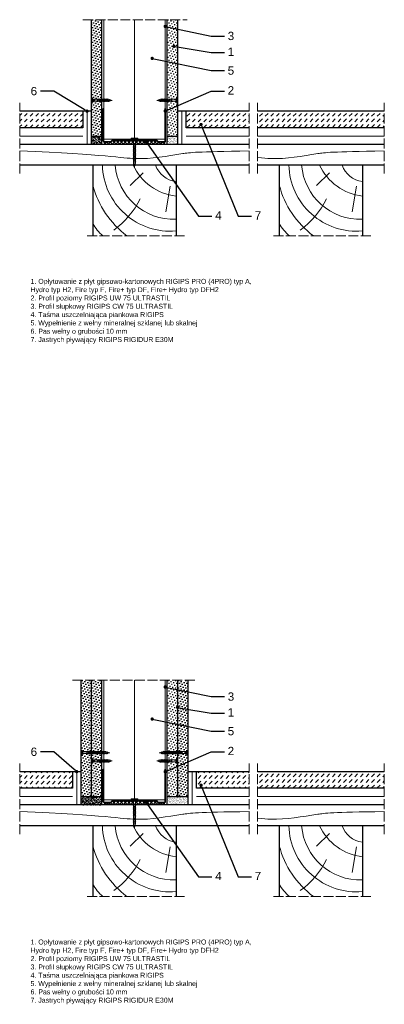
# Model space of a CAD drawing. Header units: millimetres. Extents: x 1324 to 4069, y 379 to 1564.
# Tile 2 of 3: x 2523 to 2962, y 379 to 1564. Entities that reach past the tile are written whole.
import ezdxf
from ezdxf import colors
from ezdxf.entities.mleader import LeaderData, LeaderLine
from ezdxf.math import Vec2, Vec3

# ---------------------------------------------------------------- set-up
doc = ezdxf.new("R2010")
doc.units = ezdxf.units.MM
doc.linetypes.add('ACAD_ISO02W100', pattern=[15, 12, -3])
for name, color, linetype, lineweight in [('_ISOVER WELNA', 7, 'BATTING', 9), ('_RIGIPS AKCESORIA', 7, 'Continuous', 18), ('_RIGIPS G-K', 7, 'Continuous', 25), ('_RIGIPS PROFIL', 7, 'Continuous', 18), ('KRESKOWANIE', 7, 'Continuous', 9), ('OPISY', 7, 'Continuous', 9), ('PRZERYWANA', 7, 'ACAD_ISO02W100', 9)]:
    doc.layers.add(name, color=color, linetype=linetype, lineweight=lineweight)
doc.styles.get("Standard").update_dxf_attribs({"font": 'arial.ttf'})
doc.linetypes.add('BATTING', pattern='A,0.00254,-2.54,[134,ltypeshp.shx,S=2.54,R=0,X=-2.54,Y=0],-5.08,[134,ltypeshp.shx,S=2.54,R=180,X=2.54,Y=0],-2.54', length=10.16254)

# ---------------------------------------------------------------- blocks, each defined once
blk = doc.blocks.new('UW 75 ULTRASTIL')
h = blk.add_hatch()
h.set_pattern_fill('ANSI31', color=256, scale=0.5, style=0)
h.paths.add_polyline_path([(-11.9, 0.6), (-11.6, 1.2, -0.286951), (-10.7, 1.8), (10.2, 1.8), (41.3, 1.8, -0.286951), (42.2, 1.2), (42.5, 0.6, 0.286951), (43.4, 0), (52, 0, 0.414214), (52.8, 0.8), (52.8, 40), (52.2, 40), (52.2, 0.8, -0.414214), (52, 0.5), (43.8, 0.5, -0.286951), (42.9, 1.1), (42.5, 1.8, 0.286951), (41.6, 2.3), (-11, 2.3, 0.286951), (-11.9, 1.8), (-12.3, 1.1, -0.286951), (-13.2, 0.5), (-21.4, 0.5, -0.414214), (-21.6, 0.8), (-21.6, 40), (-22.2, 40), (-22.2, 0.8, 0.414214), (-21.4, 0), (-12.8, 0, 0.286951)])
for p, q in [((-22.2, 0.8), (-22.2, 40)), ((-22.2, 40), (-21.6, 40)), ((-21.6, 0.8), (-21.6, 40)), ((52.2, 0.8), (52.2, 40)), ((52.8, 40), (52.2, 40)), ((52.8, 0.8), (52.8, 40)), ((-21.4, 0.5), (-13.2, 0.5)), ((-21.4, 0), (-12.8, 0)), ((-12.3, 1.1), (-11.9, 1.8)), ((-11.9, 0.6), (-11.6, 1.2)), ((-11, 2.3), (41.6, 2.3)), ((-10.7, 1.8), (41.3, 1.8)), ((42.5, 0.6), (42.2, 1.2)), ((42.9, 1.1), (42.5, 1.8)), ((43.4, 0), (52, 0)), ((43.8, 0.5), (52, 0.5))]:
    blk.add_line(p, q)
for centre, radius, start, end in [((-21.4, 0.8), 0.8, 180, 270), ((-21.4, 0.8), 0.25, 180, 270), ((-13.2, 1.6), 1, 270, 334.0435), ((-12.8, 1), 1, 270, 334.0435), ((-11, 1.3), 1, 90, 154.0435), ((-10.7, 0.8), 1, 90, 154.0435), ((41.3, 0.8), 1, 25.9565, 90), ((41.6, 1.3), 1, 25.9565, 90), ((43.4, 1), 1, 205.9565, 270), ((43.8, 1.6), 1, 205.9565, 270), ((52, 0.8), 0.8, 270, 0), ((52, 0.8), 0.25, 270, 0)]:
    blk.add_arc(centre, radius, start, end)
blk = doc.blocks.new('TN 25')
at = {"layer": '_RIGIPS AKCESORIA'}
for p, q in [((0, -0.8), (0, 7.2)), ((0, 7.2), (0.5, 7.2)), ((0.5, 4.8), (0, 4.8)), ((0, 3.5), (1.8, 3.5)), ((0, 2.8), (1.8, 2.8)), ((0.5, 1.6), (0, 1.6)), ((0.5, 7.2), (0.5, 4.8)), ((0.5, -0.8), (0.5, 1.6)), ((1.8, 3.5), (1.8, 4.2)), ((1.8, 2.8), (1.8, 2.2)), ((3, 4.5), (8.5, 4.5)), ((7.5, 2), (3.5, 2)), ((7.1, 4.5), (7.1, 3.2)), ((8, 2), (7.1, 4.5)), ((7.1, 3.2), (7.6, 1.5)), ((7.6, 1.5), (8, 2)), ((9.4, 2), (8, 2)), ((8.5, 4.5), (8.8, 5)), ((9.6, 1.5), (8.5, 4.5)), ((8.8, 5), (9.9, 2)), ((9, 4.5), (10.1, 4.5)), ((9.9, 2), (9.6, 1.5)), ((11, 2), (9.9, 2)), ((10.1, 4.5), (10.4, 5)), ((11.2, 1.5), (10.1, 4.5)), ((10.4, 5), (11.6, 2)), ((10.6, 4.5), (11.7, 4.5)), ((11.6, 2), (11.2, 1.5)), ((12.6, 2), (11.6, 2)), ((11.7, 4.5), (12, 5)), ((12.8, 1.5), (11.7, 4.5)), ((12, 5), (13.1, 2)), ((12.2, 4.5), (13.2, 4.5)), ((13.1, 2), (12.8, 1.5)), ((14.1, 2), (13.1, 2)), ((13.2, 4.5), (13.5, 5)), ((14.3, 1.5), (13.2, 4.5)), ((13.5, 5), (14.7, 2)), ((13.7, 4.5), (14.8, 4.5)), ((14.7, 2), (14.3, 1.5)), ((15.7, 2), (14.7, 2)), ((14.8, 4.5), (15.1, 5)), ((15.9, 1.5), (14.8, 4.5)), ((15.1, 5), (16.3, 2)), ((15.3, 4.5), (16.4, 4.5)), ((16.3, 2), (15.9, 1.5)), ((17.4, 2), (16.3, 2)), ((16.4, 4.5), (16.7, 5)), ((17.6, 1.5), (16.4, 4.5)), ((16.7, 5), (17.9, 2)), ((16.9, 4.5), (18, 4.5)), ((17.9, 2), (17.6, 1.5)), ((18.9, 2), (17.9, 2)), ((18, 4.5), (18.3, 5)), ((19.1, 1.5), (18, 4.5)), ((18.3, 5), (19.5, 2)), ((18.5, 4.5), (19.7, 4.5)), ((19.5, 2), (19.1, 1.5)), ((19.5, 2), (20.6, 2)), ((19.7, 4.5), (20, 5)), ((20.8, 1.5), (19.7, 4.5)), ((20, 5), (21.1, 2)), ((20.2, 4.5), (20.7, 4.5)), ((20.7, 4.5), (22.3, 4)), ((21.1, 2), (20.8, 1.5)), ((21.1, 2), (21.8, 2.1)), ((21.8, 1.8), (21.7, 3.3)), ((21.7, 3.3), (22.1, 2.4)), ((22.1, 2.4), (21.8, 1.8)), ((22.7, 2.4), (22.1, 2.4)), ((22.3, 4), (22.6, 4.4)), ((22.7, 2.4), (22.3, 4)), ((22.6, 4.4), (23, 2.7)), ((22.7, 3.8), (25, 3.2)), ((23, 2.7), (22.7, 2.4)), ((25, 3.2), (23, 2.7)), ((0, -0.8), (0.5, -0.8))]:
    blk.add_line(p, q, dxfattribs=at)
for centre, major_axis, ratio, start_param, end_param in [((3.1, 7.7), (0.17, 3.2), 0.826134, 1.773653, 3.180586), ((0, 0.9), (0, 3.93), 0.848176, -0.720942, -0.151112), ((3.4, -1.6), (0.28, 3.57), 0.832181, 0.035984, 1.430787), ((-2.7, 15.9), (0, 14.8), 0.848176, 3.399396, 3.475072), ((0.6, 4.6), (0, 2.81), 0.848176, 3.475072, 3.862535), ((1.7, 3.2), (0, 0.895), 0.848176, -1.552777, -0.720942), ((1.7, 3.2), (0, 0.895), 0.848176, 3.862535, 4.730408)]:
    blk.add_ellipse(centre, major_axis=major_axis, ratio=ratio, start_param=start_param, end_param=end_param, dxfattribs=at)
blk = doc.blocks.new('TN 35')
at = {"layer": '_RIGIPS AKCESORIA'}
for p, q in [((0, -0.8), (0, 7.2)), ((0, 7.2), (0.5, 7.2)), ((0.5, 4.8), (0, 4.8)), ((0, 3.5), (1.8, 3.5)), ((0, 2.8), (1.8, 2.8)), ((0.5, 1.6), (0, 1.6)), ((0.5, 7.2), (0.5, 4.8)), ((0.5, -0.8), (0.5, 1.6)), ((1.8, 3.5), (1.8, 4.2)), ((1.8, 2.8), (1.8, 2.2)), ((3, 4.5), (8.5, 4.5)), ((7.5, 2), (3.5, 2)), ((7.1, 4.5), (7.1, 3.2)), ((8, 2), (7.1, 4.5)), ((7.1, 3.2), (7.6, 1.5)), ((7.6, 1.5), (8, 2)), ((9.4, 2), (8, 2)), ((8.5, 4.5), (8.8, 5)), ((9.6, 1.5), (8.5, 4.5)), ((8.8, 5), (9.9, 2)), ((9, 4.5), (10.1, 4.5)), ((9.9, 2), (9.6, 1.5)), ((11, 2), (9.9, 2)), ((10.1, 4.5), (10.4, 5)), ((11.2, 1.5), (10.1, 4.5)), ((10.4, 5), (11.6, 2)), ((10.6, 4.5), (11.7, 4.5)), ((11.6, 2), (11.2, 1.5)), ((12.6, 2), (11.6, 2)), ((11.7, 4.5), (12, 5)), ((12.8, 1.5), (11.7, 4.5)), ((12, 5), (13.1, 2)), ((12.2, 4.5), (13.2, 4.5)), ((13.1, 2), (12.8, 1.5)), ((14.1, 2), (13.1, 2)), ((13.2, 4.5), (13.5, 5)), ((14.3, 1.5), (13.2, 4.5)), ((13.5, 5), (14.7, 2)), ((13.7, 4.5), (14.8, 4.5)), ((14.7, 2), (14.3, 1.5)), ((15.7, 2), (14.7, 2)), ((14.8, 4.5), (15.1, 5)), ((15.9, 1.5), (14.8, 4.5)), ((15.1, 5), (16.3, 2)), ((15.3, 4.5), (16.4, 4.5)), ((16.3, 2), (15.9, 1.5)), ((17.4, 2), (16.3, 2)), ((16.4, 4.5), (16.7, 5)), ((17.6, 1.5), (16.4, 4.5)), ((16.7, 5), (17.9, 2)), ((16.9, 4.5), (18, 4.5)), ((17.9, 2), (17.6, 1.5)), ((18.9, 2), (17.8, 2)), ((18, 4.5), (18.3, 5)), ((19.1, 1.5), (18, 4.5)), ((18.3, 5), (19.5, 2)), ((18.5, 4.5), (19.6, 4.5)), ((19.5, 2), (19.1, 1.5)), ((20.5, 2), (19.4, 2)), ((19.6, 4.5), (19.9, 5)), ((20.7, 1.5), (19.6, 4.5)), ((19.9, 5), (21, 2)), ((20.1, 4.5), (21.1, 4.5)), ((21, 2), (20.7, 1.5)), ((22.1, 2), (21, 2)), ((21.1, 4.5), (21.5, 5)), ((22.3, 1.5), (21.1, 4.5)), ((21.5, 5), (22.6, 2)), ((21.7, 4.5), (22.7, 4.5)), ((22.6, 2), (22.3, 1.5)), ((23.7, 2), (22.6, 2)), ((22.7, 4.5), (23, 5)), ((23.9, 1.5), (22.7, 4.5)), ((23, 5), (24.2, 2)), ((23.2, 4.5), (24.3, 4.5)), ((24.2, 2), (23.9, 1.5)), ((25.2, 2), (24.1, 2)), ((24.3, 4.5), (24.6, 5)), ((25.4, 1.5), (24.3, 4.5)), ((24.6, 5), (25.8, 2)), ((24.8, 4.5), (25.9, 4.5)), ((25.8, 2), (25.4, 1.5)), ((26.8, 2), (25.7, 2)), ((25.9, 4.5), (26.2, 5)), ((27, 1.5), (25.9, 4.5)), ((26.2, 5), (27.3, 2)), ((26.4, 4.5), (27.4, 4.5)), ((27.3, 2), (27, 1.5)), ((28.4, 2), (27.3, 2)), ((27.4, 4.5), (27.8, 5)), ((28.6, 1.5), (27.4, 4.5)), ((27.8, 5), (28.9, 2)), ((28, 4.5), (29.1, 4.5)), ((28.9, 2), (28.6, 1.5)), ((28.9, 2), (30.1, 2)), ((29.1, 4.5), (29.4, 5)), ((30.3, 1.5), (29.1, 4.5)), ((29.4, 5), (30.6, 2)), ((29.7, 4.5), (30.1, 4.5)), ((30.1, 4.5), (31.7, 4)), ((30.6, 2), (30.3, 1.5)), ((30.6, 2), (31.3, 2.1)), ((31.3, 1.8), (31.1, 3.3)), ((31.1, 3.3), (31.6, 2.4)), ((31.6, 2.4), (31.3, 1.8)), ((32.1, 2.4), (31.6, 2.4)), ((31.7, 4), (32, 4.4)), ((32.1, 2.4), (31.7, 4)), ((32, 4.4), (32.5, 2.7)), ((32.5, 2.7), (32.1, 2.4)), ((32.2, 3.8), (35, 3.2)), ((35, 3.2), (32.5, 2.7)), ((0, -0.8), (0.5, -0.8))]:
    blk.add_line(p, q, dxfattribs=at)
for centre, major_axis, ratio, start_param, end_param in [((3.1, 7.7), (0.17, 3.2), 0.826134, 1.773653, 3.180586), ((0, 0.9), (0, 3.93), 0.848176, -0.720942, -0.151112), ((3.4, -1.6), (0.28, 3.57), 0.832181, 0.035984, 1.430787), ((-2.7, 15.9), (0, 14.8), 0.848176, 3.399396, 3.475072), ((0.6, 4.6), (0, 2.81), 0.848176, 3.475072, 3.862535), ((1.7, 3.2), (0, 0.895), 0.848176, -1.552777, -0.720942), ((1.7, 3.2), (0, 0.895), 0.848176, 3.862535, 4.730408)]:
    blk.add_ellipse(centre, major_axis=major_axis, ratio=ratio, start_param=start_param, end_param=end_param, dxfattribs=at)
blk = doc.blocks.new('drew kres')
at = {"layer": 'KRESKOWANIE'}
for p, q in [((2017.1, 418.9), (2001.3, 403.8)), ((2049.6, 403), (2044.3, 372.2))]:
    blk.add_line(p, q, dxfattribs=at)
for centre, radius, start, end in [((2049.6, 430.4), 81.6, 181.4719, 274.904), ((2053.9, 433.9), 70.7, 184.4672, 272.1435), ((2064, 455.7), 65, 204.8961, 263.4825), ((2059.8, 437.9), 29.4, 198.9536, 263.6559), ((2063.5, 432), 110.5, 194.5935, 233.3849), ((1921.6, 433), 102.3, 306.0245, 333.8719), ((1998.3, 380.1), 47.2, 207.8359, 231.0916)]:
    blk.add_arc(centre, radius, start, end, dxfattribs=at)
blk = doc.blocks.new('_Dot')
at = {"color": 0, "linetype": 'ByBlock', "lineweight": -2}
blk.add_line((-0.5, 0), (-1, 0), dxfattribs=at)
at = {"color": 0, "linetype": 'ByBlock', "const_width": 0.5}
blk.add_lwpolyline([(-0.25, 0, 1), (0.25, 0, 1)], format="xyb", close=True, dxfattribs=at)

msp = doc.modelspace()

# ---------------------------------------------------------------- hatches: boundary and pattern name
at = {"layer": '_RIGIPS G-K'}
h = msp.add_hatch(dxfattribs=at)
h.set_pattern_fill('DOTS', color=256, scale=2, angle=45, style=0)
h.set_pattern_definition([(45, (1022.4855, -20), (-1.122532, 3.367596), [0, -3.175])])
h.paths.add_polyline_path([(2621.8, 1564.1), (2609.3, 1564.1), (2609.3, 1424.1), (2621.8, 1424.1)])
h = msp.add_hatch(dxfattribs=at)
h.set_pattern_fill('DOTS', color=256, scale=2, angle=45, style=0)
h.set_pattern_definition([(45, (1050.4855, -20), (-1.122532, 3.367596), [0, -3.175])])
h.paths.add_polyline_path([(2713.3, 1564.1), (2700.8, 1564.1), (2700.8, 1424.1), (2713.3, 1424.1)])
h = msp.add_hatch(dxfattribs=at)
h.set_pattern_fill('AR-SAND', color=256, scale=0.05, style=0)
h.set_pattern_definition([(37.5, (1022.4855, -20), (-0.0800016, 2.4470662), [0, -1.9304, 0, -2.159, 0, -2.06375]), (7.5, (1022.4855, -20), (2.2476164, 3.5841255), [0, -1.0414, 0, -1.7399, 0, -0.66675]), (327.5, (1020.9234, -20), (3.9549619, 0.007186), [0, -0.635, 0, -2.286, 0, -2.9845]), (317.5, (1020.9234, -20), (3.817782, 1.1146466), [0, -0.3175, 0, -1.4986, 0, -1.7145])])
h.paths.add_polyline_path([(2621.8, 1424.1), (2609.3, 1424.1), (2609.3, 1414.1), (2621.8, 1414.1)])
h = msp.add_hatch(dxfattribs=at)
h.set_pattern_fill('AR-SAND', color=256, scale=0.05, style=0)
h.set_pattern_definition([(37.5, (1050.4855, -20), (-0.0800016, 2.4470662), [0, -1.9304, 0, -2.159, 0, -2.06375]), (7.5, (1050.4855, -20), (2.2476164, 3.5841255), [0, -1.0414, 0, -1.7399, 0, -0.66675]), (327.5, (1048.9234, -20), (3.9549619, 0.007186), [0, -0.635, 0, -2.286, 0, -2.9845]), (317.5, (1048.9234, -20), (3.817782, 1.1146466), [0, -0.3175, 0, -1.4986, 0, -1.7145])])
h.paths.add_polyline_path([(2713.3, 1424.1), (2700.8, 1424.1), (2700.8, 1414.1), (2713.3, 1414.1)])
h = msp.add_hatch(dxfattribs=at)
h.set_pattern_fill('DOTS', color=256, scale=2, angle=45, style=0)
h.set_pattern_definition([(45, (1009.9855, -814.8717), (-1.122532, 3.367596), [0, -3.175])])
h.paths.add_polyline_path([(2609.3, 769.3), (2596.8, 769.3), (2596.8, 629.3), (2609.3, 629.3)])
h = msp.add_hatch(dxfattribs=at)
h.set_pattern_fill('DOTS', color=256, scale=2, angle=45, style=0)
h.set_pattern_definition([(45, (1022.4855, -814.8717), (-1.122532, 3.367596), [0, -3.175])])
h.paths.add_polyline_path([(2621.8, 769.3), (2609.3, 769.3), (2609.3, 629.3), (2621.8, 629.3)])
h = msp.add_hatch(dxfattribs=at)
h.set_pattern_fill('DOTS', color=256, scale=2, angle=45, style=0)
h.set_pattern_definition([(45, (1050.4855, -814.8717), (-1.122532, 3.367596), [0, -3.175])])
h.paths.add_polyline_path([(2713.3, 769.3), (2700.8, 769.3), (2700.8, 629.3), (2713.3, 629.3)])
h = msp.add_hatch(dxfattribs=at)
h.set_pattern_fill('DOTS', color=256, scale=2, angle=45, style=0)
h.set_pattern_definition([(45, (1062.9855, -814.8717), (-1.122532, 3.367596), [0, -3.175])])
h.paths.add_polyline_path([(2725.8, 769.3), (2713.3, 769.3), (2713.3, 629.3), (2725.8, 629.3)])
h = msp.add_hatch(dxfattribs=at)
h.set_pattern_fill('AR-SAND', color=256, scale=0.05, style=0)
h.set_pattern_definition([(37.5, (708.9855, -506.8108), (-0.0800016, 2.4470662), [0, -1.9304, 0, -2.159, 0, -2.06375]), (7.5, (708.9855, -506.8108), (2.2476164, 3.5841255), [0, -1.0414, 0, -1.7399, 0, -0.66675]), (327.5, (707.4234, -506.8108), (3.9549619, 0.007186), [0, -0.635, 0, -2.286, 0, -2.9845]), (317.5, (707.4234, -506.8108), (3.8177823, 1.1146466), [0, -0.3175, 0, -1.4986, 0, -1.7145])])
h.paths.add_polyline_path([(2621.8, 629.3), (2596.8, 629.3), (2596.8, 619.3), (2621.8, 619.3)])
h = msp.add_hatch(dxfattribs=at)
h.set_pattern_fill('AR-SAND', color=256, scale=0.05, style=0)
h.set_pattern_definition([(37.5, (711.9855, -506.8108), (-0.0800016, 2.4470662), [0, -1.9304, 0, -2.159, 0, -2.06375]), (7.5, (711.9855, -506.8108), (2.2476164, 3.5841255), [0, -1.0414, 0, -1.7399, 0, -0.66675]), (327.5, (710.4234, -506.8108), (3.9549619, 0.007186), [0, -0.635, 0, -2.286, 0, -2.9845]), (317.5, (710.4234, -506.8108), (3.8177823, 1.1146466), [0, -0.3175, 0, -1.4986, 0, -1.7145])])
h.paths.add_polyline_path([(2725.8, 629.3), (2700.8, 629.3), (2700.8, 619.3), (2725.8, 619.3)])
at = {"layer": 'KRESKOWANIE'}
h = msp.add_hatch(dxfattribs=at)
h.set_pattern_fill('DASH', color=256, scale=1.5, angle=45, style=0)
h.set_pattern_definition([(45, (710.4855, 20), (4e-16, 6.735192), [4.7625, -4.7625])])
h.paths.add_polyline_path([(2599.3, 1434.1), (2599.3, 1454.1), (2523.3, 1454.1), (2523.3, 1434.1)])
h.paths.add_polyline_path([(2723.3, 1454.1), (2723.3, 1434.1), (2799.3, 1434.1), (2799.3, 1454.1)])
h = msp.add_hatch(dxfattribs=at)
h.set_pattern_fill('DASH', color=256, scale=1.5, angle=45, style=0)
h.set_pattern_definition([(45, (1484.969, 4e-12), (4e-16, 6.735192), [4.7625, -4.7625])])
h.paths.add_polyline_path([(2961.7, 1454.1), (2809.3, 1454.1), (2809.3, 1434.1), (2961.7, 1434.1)])
h = msp.add_hatch(dxfattribs=at)
h.set_pattern_fill('ANSI37', color=256, angle=90, style=0)
h.set_pattern_definition([(135, (710.4855, -20), (-2.245064, -2.245064), []), (225, (710.4855, -20), (2.245064, -2.245064), [])])
h.paths.add_polyline_path([(2697.4, 1417.1), (2689.4, 1417.1, -0.286951), (2688.5, 1417.7), (2688.2, 1418.4, 0.286951), (2687.3, 1418.9), (2635.3, 1418.9, 0.286951), (2634.4, 1418.4), (2634, 1417.7, -0.286951), (2633.1, 1417.1), (2625.2, 1417.1), (2625.2, 1414.1), (2697.4, 1414.1)])
h = msp.add_hatch(dxfattribs=at)
h.set_pattern_fill('DASH', color=256, scale=1.5, angle=45, style=0)
h.set_pattern_definition([(45, (710.4855, -466.811), (4e-16, 6.735192), [4.7625, -4.7625])])
h.paths.add_polyline_path([(2735.8, 659.3), (2735.8, 639.3), (2799.3, 639.3), (2799.3, 659.3)])
h.paths.add_polyline_path([(2586.8, 639.3), (2586.8, 659.3), (2523.3, 659.3), (2523.3, 639.3)])
h = msp.add_hatch(dxfattribs=at)
h.set_pattern_fill('DASH', color=256, scale=1.5, angle=45, style=0)
h.set_pattern_definition([(45, (1484.969, -794.8717), (4e-16, 6.735192), [4.7625, -4.7625])])
h.paths.add_polyline_path([(2961.7, 659.3), (2809.3, 659.3), (2809.3, 639.3), (2961.7, 639.3)])
h = msp.add_hatch(dxfattribs=at)
h.set_pattern_fill('ANSI37', color=256, angle=90, style=0)
h.set_pattern_definition([(135, (710.4855, -814.8717), (-2.245064, -2.245064), []), (225, (710.4855, -814.8717), (2.245064, -2.245064), [])])
h.paths.add_polyline_path([(2697.4, 622.3), (2689.4, 622.3, -0.286951), (2688.5, 622.8), (2688.2, 623.5, 0.286951), (2687.3, 624.1), (2635.3, 624.1, 0.286951), (2634.4, 623.5), (2634, 622.8, -0.286951), (2633.1, 622.3), (2625.2, 622.3), (2625.2, 619.3), (2697.4, 619.3)])

# ---------------------------------------------------------------- linework, layer by layer
for p, q in [((2609.3, 1454.1), (2523.3, 1454.1)), ((2599.3, 1454.1), (2599.3, 1434.1)), ((2799.3, 1454.1), (2713.3, 1454.1)), ((2723.3, 1434.1), (2723.3, 1454.1)), ((2961.7, 1454.1), (2809.3, 1454.1)), ((2599.3, 1434.1), (2523.3, 1434.1)), ((2799.3, 1434.1), (2723.3, 1434.1)), ((2961.7, 1434.1), (2809.3, 1434.1)), ((2799.3, 1414.1), (2523.3, 1414.1)), ((2961.7, 1414.1), (2809.3, 1414.1)), ((2799.3, 1389.1), (2523.3, 1389.1)), ((2611.3, 1389.1), (2611.3, 1304.1)), ((2711.3, 1389.1), (2711.3, 1304.1)), ((2961.7, 1389.1), (2809.3, 1389.1)), ((2835.5, 1389.1), (2835.5, 1304.1)), ((2935.5, 1389.1), (2935.5, 1304.1)), ((2596.8, 659.3), (2523.3, 659.3)), ((2586.8, 659.3), (2586.8, 639.3)), ((2799.3, 659.3), (2725.8, 659.3)), ((2735.8, 639.3), (2735.8, 659.3)), ((2961.7, 659.3), (2809.3, 659.3)), ((2586.8, 639.3), (2523.3, 639.3)), ((2799.3, 639.3), (2735.8, 639.3)), ((2961.7, 639.3), (2809.3, 639.3)), ((2799.3, 619.3), (2523.3, 619.3)), ((2961.7, 619.3), (2809.3, 619.3)), ((2799.3, 594.3), (2523.3, 594.3)), ((2611.3, 594.3), (2611.3, 509.3)), ((2711.3, 594.3), (2711.3, 509.3)), ((2961.7, 594.3), (2809.3, 594.3)), ((2835.5, 594.3), (2835.5, 509.3)), ((2935.5, 594.3), (2935.5, 509.3))]:
    msp.add_line(p, q)
at = {"layer": '_ISOVER WELNA', "ltscale": 3.6}
for p, q in [((2661.3, 1564.1), (2661.3, 1419.5)), ((2661.3, 769.3), (2661.3, 624.6))]:
    msp.add_line(p, q, dxfattribs=at)
at = {"layer": '_ISOVER WELNA', "ltscale": 0.49}
for p, q in [((2604.3, 1454.1), (2604.3, 1414.1)), ((2718.3, 1454.1), (2718.3, 1414.1)), ((2591.8, 659.3), (2591.8, 619.3)), ((2730.8, 659.3), (2730.8, 619.3))]:
    msp.add_line(p, q, dxfattribs=at)
at = {"layer": '_ISOVER WELNA', "ltscale": 0.95}
for p, q in [((2523.3, 1424.1), (2599.3, 1424.1)), ((2723.3, 1424.1), (2799.3, 1424.1)), ((2809.3, 1424.1), (2961.7, 1424.1)), ((2523.3, 629.3), (2586.8, 629.3)), ((2735.8, 629.3), (2799.3, 629.3)), ((2809.3, 629.3), (2961.7, 629.3))]:
    msp.add_line(p, q, dxfattribs=at)
at = {"layer": '_RIGIPS G-K'}
for p, q in [((2609.3, 1564.1), (2609.3, 1414.1)), ((2621.8, 1564.1), (2621.8, 1414.1)), ((2700.8, 1414.1), (2700.8, 1564.1)), ((2713.3, 1414.1), (2713.3, 1564.1)), ((2609.3, 1424.1), (2621.8, 1424.1)), ((2700.8, 1424.1), (2713.3, 1424.1)), ((2699.3, 1414.1), (2686.8, 1414.1)), ((2596.8, 769.3), (2596.8, 619.3)), ((2609.3, 769.3), (2609.3, 629.3)), ((2621.8, 769.3), (2621.8, 619.3)), ((2700.8, 619.3), (2700.8, 769.3)), ((2713.3, 629.3), (2713.3, 769.3)), ((2725.8, 619.3), (2725.8, 769.3)), ((2596.8, 629.3), (2621.8, 629.3)), ((2700.8, 629.3), (2725.8, 629.3)), ((2699.3, 619.3), (2686.8, 619.3))]:
    msp.add_line(p, q, dxfattribs=at)
at = {"layer": '_RIGIPS PROFIL', "lineweight": 9}
for p, q in [((2624.4, 1564.1), (2624.4, 1420.5)), ((2698.2, 1564.1), (2698.2, 1420.5)), ((2698.2, 1420.5), (2624.4, 1420.5)), ((2624.4, 769.3), (2624.4, 625.6)), ((2698.2, 769.3), (2698.2, 625.6)), ((2698.2, 625.6), (2624.4, 625.6))]:
    msp.add_line(p, q, dxfattribs=at)
at = {"layer": 'KRESKOWANIE'}
for p, q in [((2625.2, 1417.1), (2625.2, 1414.1)), ((2697.4, 1417.1), (2697.4, 1414.1)), ((2625.2, 622.3), (2625.2, 619.3)), ((2697.4, 622.3), (2697.4, 619.3))]:
    msp.add_line(p, q, dxfattribs=at)
for points, knots in [([(2523.3, 1406.5), (2628.4, 1401.8), (2664, 1392.9), (2708.6, 1401.8), (2735.4, 1405.3), (2799.3, 1406.2)], [6.686545, 6.686545, 6.686545, 6.686545, 59.146745, 116.016123, 140.325128, 140.325128, 140.325128, 140.325128]), ([(2809.3, 1398.2), (2815.8, 1397.6), (2839.2, 1395.4), (2871.1, 1401.8), (2897.9, 1405.3), (2961.7, 1406.2)], [44.764065, 44.764065, 44.764065, 44.764065, 59.146745, 116.016123, 140.325128, 140.325128, 140.325128, 140.325128]), ([(2523.3, 611.6), (2628.4, 606.9), (2664, 598), (2708.6, 606.9), (2735.4, 610.4), (2799.3, 611.4)], [6.686545, 6.686545, 6.686545, 6.686545, 59.146745, 116.016123, 140.325128, 140.325128, 140.325128, 140.325128]), ([(2809.3, 603.3), (2815.8, 602.7), (2839.2, 600.6), (2871.1, 606.9), (2897.9, 610.4), (2961.7, 611.4)], [44.764065, 44.764065, 44.764065, 44.764065, 59.146745, 116.016123, 140.325128, 140.325128, 140.325128, 140.325128])]:
    msp.add_open_spline(points, degree=3, knots=knots, dxfattribs=at)
at = {"layer": 'PRZERYWANA'}
for p, q in [((2599.3, 1564.1), (2724.8, 1564.1)), ((2523.3, 1379.1), (2523.3, 1464.1)), ((2799.3, 1379.1), (2799.3, 1464.1)), ((2799.3, 1379.1), (2799.3, 1464.1)), ((2809.3, 1379.1), (2809.3, 1464.1)), ((2961.7, 1379.1), (2961.7, 1464.1)), ((2961.7, 1379.1), (2961.7, 1464.1)), ((2721.3, 1304.1), (2601.3, 1304.1)), ((2945.5, 1304.1), (2825.5, 1304.1)), ((2586.8, 769.3), (2735.8, 769.3)), ((2523.3, 584.3), (2523.3, 669.3)), ((2799.3, 584.3), (2799.3, 669.3)), ((2809.3, 584.3), (2809.3, 669.3)), ((2961.7, 584.3), (2961.7, 669.3)), ((2721.3, 509.3), (2601.3, 509.3)), ((2945.5, 509.3), (2825.5, 509.3))]:
    msp.add_line(p, q, dxfattribs=at)

# ---------------------------------------------------------------- block references
for p in [(2646, 1417.1), (2646, 622.3)]:
    msp.add_blockref('UW 75 ULTRASTIL', p)
at = {"layer": '_RIGIPS AKCESORIA'}
for name, p in [('TN 25', (2609.3, 1463.9)), ('TN 35', (2596.8, 679)), ('TN 25', (2609.3, 669))]:
    msp.add_blockref(name, p, dxfattribs=at)
at = {"layer": '_RIGIPS AKCESORIA', "xscale": -1}
for name, p in [('TN 25', (2713.3, 1463.9)), ('TN 25', (2713.3, 669)), ('TN 35', (2725.8, 679))]:
    msp.add_blockref(name, p, dxfattribs=at)
at = {"layer": '_RIGIPS AKCESORIA', "rotation": 270}
for p in [(2658.1, 1421.5), (2658.1, 626.6)]:
    msp.add_blockref('TN 35', p, dxfattribs=at)
at = {"layer": 'KRESKOWANIE'}
for p in [(654.7, 960.8), (878.9, 960.8), (654.7, 165.9), (878.9, 165.9)]:
    msp.add_blockref('drew kres', p, dxfattribs=at)

# ---------------------------------------------------------------- texts
at = {"char_height": 6, "attachment_point": 1}
for insert, width in [((2536.3, 1252.3), 270.861), ((2536.3, 457.4), 269.15)]:
    msp.add_mtext('1. Opłytowanie z płyt gipsowo-kartonowych RIGIPS PRO (4PRO) typ A, Hydro typ H2, Fire typ F, Fire+ typ DF, Fire+ Hydro typ DFH2\\P2. Profil poziomy RIGIPS UW 75 ULTRASTIL\\P3. Profil słupkowy RIGIPS CW 75 ULTRASTIL\\P4. Taśma uszczelniająca piankowa RIGIPS\\P5. Wypełnienie z wełny mineralnej szklanej lub skalnej\\P6. Pas wełny o grubości 10 mm\\P7. Jastrych pływający RIGIPS RIGIDUR E30M', dxfattribs=dict(at, insert=insert, width=width))

# ---------------------------------------------------------------- leaders
at = {"layer": 'OPISY'}
ml = msp.add_multileader_mtext('Standard', dxfattribs=at)
ml.set_content('3', color=256)
ml.set_leader_properties()
ml.set_arrow_properties(name='DOT')
ml.build(insert=Vec2(0, 0))
ctx = ml.context
ctx.base_point, ctx.char_height, ctx.landing_gap_size, ctx.plane_origin = Vec3(2769.4, 1544.5), 10, 4, Vec3(2576.8, 1688.2)
notes = []
notes.append((ctx, [(0, (1, 1, 0), (2753.4, 1544.5), (1, 0), 16, [(0, [(2698.2, 1556)], 0, [])])]))
ctx.mtext.insert, ctx.mtext.flow_direction = Vec3(2773.4, 1549.6), 5
ml = msp.add_multileader_mtext('Standard', dxfattribs=at)
ml.set_content('1', color=256)
ml.set_leader_properties()
ml.set_arrow_properties(name='DOT')
ml.build(insert=Vec2(0, 0))
ctx = ml.context
ctx.base_point, ctx.char_height, ctx.landing_gap_size, ctx.plane_origin = Vec3(2769.4, 1524.5), 10, 4, Vec3(2576.8, 1668.2)
notes.append((ctx, [(0, (1, 1, 0), (2753.4, 1524.5), (1, 0), 16, [(0, [(2708.8, 1532.1)], 0, [])])]))
ctx.mtext.insert, ctx.mtext.flow_direction = Vec3(2773.4, 1530.5), 5
ml = msp.add_multileader_mtext('Standard', dxfattribs=at)
ml.set_content('5', color=256)
ml.set_leader_properties()
ml.set_arrow_properties(name='DOT')
ml.build(insert=Vec2(0, 0))
ctx = ml.context
ctx.base_point, ctx.char_height, ctx.landing_gap_size, ctx.plane_origin = Vec3(2769.4, 1502.8), 10, 4, Vec3(2576.8, 1646.5)
notes.append((ctx, [(0, (1, 1, 0), (2753.4, 1502.8), (1, 0), 16, [(0, [(2682.6, 1517.5)], 0, [])])]))
ctx.mtext.insert, ctx.mtext.flow_direction = Vec3(2773.4, 1507.9), 5
ml = msp.add_multileader_mtext('Standard', dxfattribs=at)
ml.set_content('6', color=256)
ml.set_leader_properties()
ml.set_arrow_properties(name='DOT')
ml.build(insert=Vec2(0, 0))
ctx = ml.context
ctx.base_point, ctx.char_height, ctx.landing_gap_size, ctx.plane_origin = Vec3(2533.6, 1478.1), 10, 4, Vec3(2740.8, 1621.8)
ctx.text_align_type = 2
notes.append((ctx, [(0, (1, 1, 0), (2564.2, 1478.1), (-1, 0), 16, [(0, [(2604.3, 1454.1)], 0, [])])]))
ctx.mtext.insert, ctx.mtext.alignment, ctx.mtext.flow_direction = Vec3(2544.2, 1483.2), 3, 5
ml = msp.add_multileader_mtext('Standard', dxfattribs=at)
ml.set_content('2', color=256)
ml.set_leader_properties()
ml.set_arrow_properties(name='DOT')
ml.build(insert=Vec2(0, 0))
ctx = ml.context
ctx.base_point, ctx.char_height, ctx.landing_gap_size, ctx.plane_origin = Vec3(2769.4, 1478.1), 10, 4, Vec3(2576.8, 1621.8)
notes.append((ctx, [(0, (1, 1, 0), (2753.4, 1478.1), (1, 0), 16, [(0, [(2698.2, 1454.1)], 0, [])])]))
ctx.mtext.insert, ctx.mtext.flow_direction = Vec3(2773.4, 1484.1), 5
ml = msp.add_multileader_mtext('Standard', dxfattribs=at)
ml.set_content('7', color=256)
ml.set_leader_properties()
ml.set_arrow_properties(name='DOT')
ml.build(insert=Vec2(0, 0))
ctx = ml.context
ctx.base_point, ctx.char_height, ctx.landing_gap_size, ctx.plane_origin = Vec3(2801.9, 1327.7), 10, 4, Vec3(2609.3, 1471.4)
notes.append((ctx, [(0, (1, 1, 0), (2785.9, 1327.7), (1, 0), 16, [(0, [(2741.4, 1438)], 0, [])])]))
ctx.mtext.insert, ctx.mtext.flow_direction = Vec3(2805.9, 1333.7), 5
ml = msp.add_multileader_mtext('Standard', dxfattribs=at)
ml.set_content('4', color=256)
ml.set_leader_properties()
ml.set_arrow_properties(name='DOT')
ml.build(insert=Vec2(0, 0))
ctx = ml.context
ctx.base_point, ctx.char_height, ctx.landing_gap_size, ctx.plane_origin = Vec3(2754.4, 1327.7), 10, 4, Vec3(2561.9, 1471.4)
notes.append((ctx, [(0, (1, 1, 0), (2738.4, 1327.7), (1, 0), 16, [(0, [(2674.8, 1417.9)], 0, [])])]))
ctx.mtext.insert, ctx.mtext.flow_direction = Vec3(2758.4, 1333.7), 5
ml = msp.add_multileader_mtext('Standard', dxfattribs=at)
ml.set_content('3', color=256)
ml.set_leader_properties()
ml.set_arrow_properties(name='DOT')
ml.build(insert=Vec2(0, 0))
ctx = ml.context
ctx.base_point, ctx.char_height, ctx.landing_gap_size, ctx.plane_origin = Vec3(2769.4, 749.6), 10, 4, Vec3(2576.8, 893.3)
notes.append((ctx, [(0, (1, 1, 0), (2753.4, 749.6), (1, 0), 16, [(0, [(2698.2, 761.2)], 0, [])])]))
ctx.mtext.insert, ctx.mtext.flow_direction = Vec3(2773.4, 754.7), 5
ml = msp.add_multileader_mtext('Standard', dxfattribs=at)
ml.set_content('1', color=256)
ml.set_leader_properties()
ml.set_arrow_properties(name='DOT')
ml.build(insert=Vec2(0, 0))
ctx = ml.context
ctx.base_point, ctx.char_height, ctx.landing_gap_size, ctx.plane_origin = Vec3(2769.4, 729.7), 10, 4, Vec3(2576.8, 873.3)
notes.append((ctx, [(0, (1, 1, 0), (2753.4, 729.7), (1, 0), 16, [(0, [(2713.3, 736.5)], 0, [])])]))
ctx.mtext.insert, ctx.mtext.flow_direction = Vec3(2773.4, 735.7), 5
ml = msp.add_multileader_mtext('Standard', dxfattribs=at)
ml.set_content('5', color=256)
ml.set_leader_properties()
ml.set_arrow_properties(name='DOT')
ml.build(insert=Vec2(0, 0))
ctx = ml.context
ctx.base_point, ctx.char_height, ctx.landing_gap_size, ctx.plane_origin = Vec3(2769.4, 708), 10, 4, Vec3(2576.8, 851.6)
notes.append((ctx, [(0, (1, 1, 0), (2753.4, 708), (1, 0), 16, [(0, [(2682.6, 722.6)], 0, [])])]))
ctx.mtext.insert, ctx.mtext.flow_direction = Vec3(2773.4, 713.1), 5
ml = msp.add_multileader_mtext('Standard', dxfattribs=at)
ml.set_content('6', color=256)
ml.set_leader_properties()
ml.set_arrow_properties(name='DOT')
ml.build(insert=Vec2(0, 0))
ctx = ml.context
ctx.base_point, ctx.char_height, ctx.landing_gap_size, ctx.plane_origin = Vec3(2533.6, 683.2), 10, 4, Vec3(2740.8, 826.9)
ctx.text_align_type = 2
notes.append((ctx, [(0, (1, 1, 0), (2564.2, 683.2), (-1, 0), 16, [(0, [(2591.8, 659.3)], 0, [])])]))
ctx.mtext.insert, ctx.mtext.alignment, ctx.mtext.flow_direction = Vec3(2544.2, 688.3), 3, 5
ml = msp.add_multileader_mtext('Standard', dxfattribs=at)
ml.set_content('2', color=256)
ml.set_leader_properties()
ml.set_arrow_properties(name='DOT')
ml.build(insert=Vec2(0, 0))
ctx = ml.context
ctx.base_point, ctx.char_height, ctx.landing_gap_size, ctx.plane_origin = Vec3(2769.4, 683.2), 10, 4, Vec3(2576.8, 826.9)
notes.append((ctx, [(0, (1, 1, 0), (2753.4, 683.2), (1, 0), 16, [(0, [(2698.2, 659.3)], 0, [])])]))
ctx.mtext.insert, ctx.mtext.flow_direction = Vec3(2773.4, 689.2), 5
ml = msp.add_multileader_mtext('Standard', dxfattribs=at)
ml.set_content('7', color=256)
ml.set_leader_properties()
ml.set_arrow_properties(name='DOT')
ml.build(insert=Vec2(0, 0))
ctx = ml.context
ctx.base_point, ctx.char_height, ctx.landing_gap_size, ctx.plane_origin = Vec3(2801.9, 532.8), 10, 4, Vec3(2609.3, 676.5)
notes.append((ctx, [(0, (1, 1, 0), (2785.9, 532.8), (1, 0), 16, [(0, [(2741.4, 643.1)], 0, [])])]))
ctx.mtext.insert, ctx.mtext.flow_direction = Vec3(2805.9, 538.8), 5
ml = msp.add_multileader_mtext('Standard', dxfattribs=at)
ml.set_content('4', color=256)
ml.set_leader_properties()
ml.set_arrow_properties(name='DOT')
ml.build(insert=Vec2(0, 0))
ctx = ml.context
ctx.base_point, ctx.char_height, ctx.landing_gap_size, ctx.plane_origin = Vec3(2754.4, 532.8), 10, 4, Vec3(2561.9, 676.5)
notes.append((ctx, [(0, (1, 1, 0), (2738.4, 532.8), (1, 0), 16, [(0, [(2674.8, 623.1)], 0, [])])]))
ctx.mtext.insert, ctx.mtext.flow_direction = Vec3(2758.4, 538.8), 5
for ctx, leaders in notes:
    for number, flags, end, landing, length, lines in leaders:
        leader = LeaderData()
        leader.index, (leader.has_last_leader_line, leader.has_dogleg_vector, leader.attachment_direction) = number, flags
        leader.last_leader_point, leader.dogleg_vector, leader.dogleg_length = Vec3(end), Vec3(landing), length
        for number, points, colour, breaks in lines:
            line = LeaderLine()
            line.index, line.vertices, line.color, line.breaks = number, Vec3.list(points), colors.encode_raw_color(colour), breaks
            leader.lines.append(line)
        ctx.leaders.append(leader)

doc.saveas('drawing.dxf')
